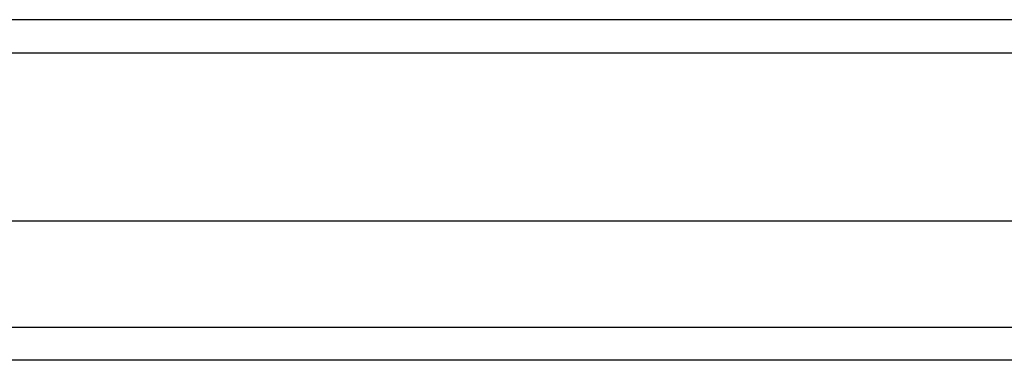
# Model space of a CAD drawing. Header units: inches. Extents: x 11 to 130, y 11 to 79.
# Tile 28 of 57: x 61.546 to 64.046, y 59.807 to 60.673. Entities that reach past the tile are written whole.
import ezdxf

# ---------------------------------------------------------------- set-up
doc = ezdxf.new("R2010")
doc.units = ezdxf.units.IN
doc.header["$MEASUREMENT"] = 0
doc.layers.add('Visible Edges(ANSI)', color=7, linetype='Continuous', lineweight=25)
doc.layers.add('Visible Tangent Edges(ANSI)', color=7, linetype='Continuous', lineweight=25)

msp = doc.modelspace()

# ---------------------------------------------------------------- linework, layer by layer
at = {"layer": 'Visible Edges(ANSI)'}
for p, q in [((78.9618, 60.6731), (59.1298, 60.6731)), ((59.7545, 60.1613), (78.3372, 60.1613)), ((78.1487, 59.807), (59.943, 59.807))]:
    msp.add_line(p, q, dxfattribs=at)
at = {"layer": 'Visible Tangent Edges(ANSI)'}
for p, q in [((59.1298, 60.5891), (78.9618, 60.5891)), ((59.828, 59.891), (78.2637, 59.891))]:
    msp.add_line(p, q, dxfattribs=at)

doc.saveas('drawing.dxf')
